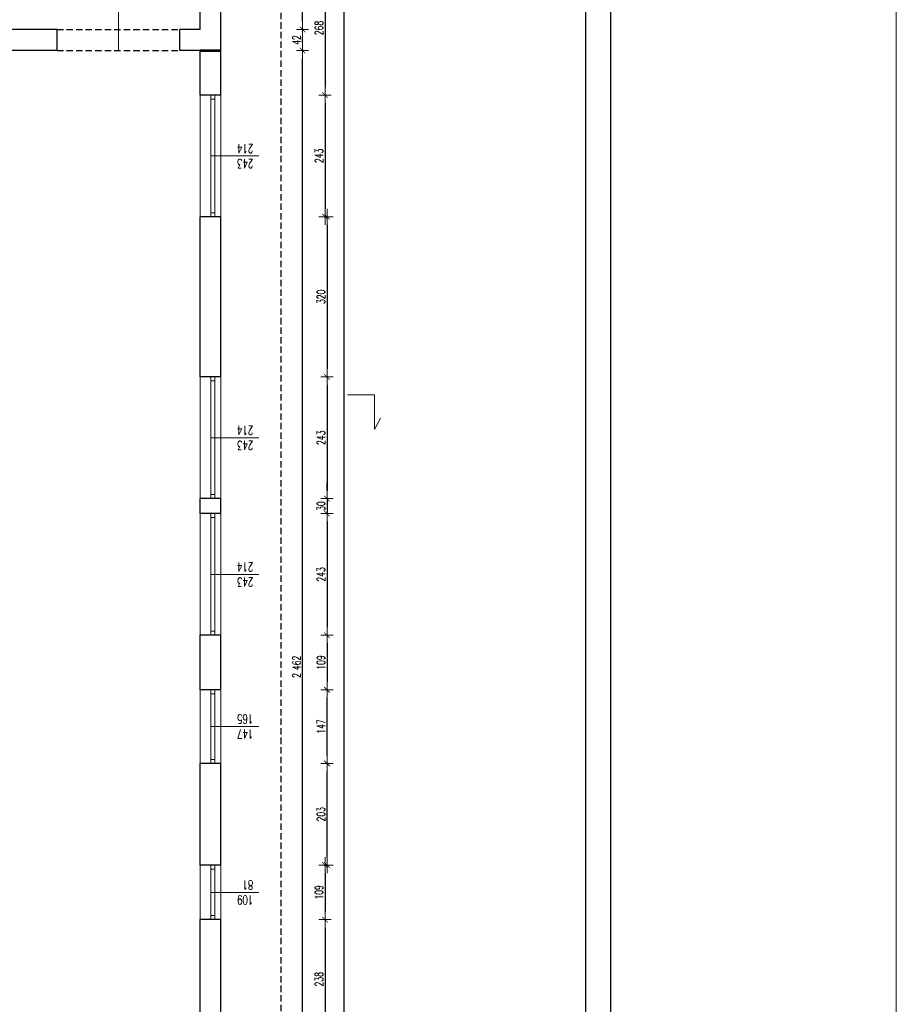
# Model space of a CAD drawing. Header units: millimetres. Extents: x -2948 to 78628, y 64669 to 215420.
# Tile 17 of 256: x 48481 to 50232, y 75048 to 77015. Entities that reach past the tile are written whole.
import ezdxf

# ---------------------------------------------------------------- set-up
doc = ezdxf.new("R2010")
doc.units = ezdxf.units.MM
doc.linetypes.add('HIDDEN', pattern=[9.525, 6.35, -3.175])
for name, color, linetype, lineweight in [('-stolarka', 103, 'Continuous', 13), ('1_OPIS_OKNA', 60, 'Continuous', 13), ('OPIS', 2, 'Continuous', 13), ('POMOC', 1, 'Continuous', 13), ('STOLARKA', 3, 'Continuous', 13), ('stolarka opis', 60, 'Continuous', 13), ('WYMIAR', 5, 'Continuous', 13), ('ŚCIANY', 7, 'Continuous', 30)]:
    doc.layers.add(name, color=color, linetype=linetype, lineweight=lineweight)
doc.layers.add('FORMATKA', color=7, linetype='Continuous')
doc.layers.add('pomocnicza', color=4, linetype='Continuous')
doc.styles.add('style2', font='romans.shx', dxfattribs={"width": 0.7})
doc.dimstyles.new('100', dxfattribs={"dimscale": 80, "dimtxt": 0.2, "dimasz": 0.2, "dimexe": 1.25, "dimexo": 0.625, "dimgap": 0.05, "dimtad": 1, "dimdec": 0, "dimdsep": 46, "dimlunit": 6, "dimtxsty": 'style2', "dimblk1": 'TICK', "dimblk2": 'TICK', "dimsah": 1, "dimcen": 0.2, "dimse1": 1, "dimse2": 1, "dimclrd": 256, "dimclrt": 2, "dimadec": 0, "dimazin": 0, "dimtfac": 1, "dimtdec": 0, "dimtix": 1, "dimtmove": 1, "dimatfit": 0, "dimldrblk": 'DOTSMALL', "dimfxl": 1, "dimtolj": 1, "dimtzin": 0, "dimarcsym": 0})

# ---------------------------------------------------------------- blocks, each defined once
blk = doc.blocks.new('TICK')
at = {"color": 5}
for p, q in [((-1, 0), (1, 0)), ((0, -0.75), (0, 0.75))]:
    blk.add_line(p, q, dxfattribs=at)
at = {"const_width": 0.1}
blk.add_lwpolyline([(-0.35, -0.35), (0.35, 0.35)], dxfattribs=at)
blk = doc.blocks.new('*D699')
at = {"layer": 'Defpoints', "color": 0, "ltscale": 2, "transparency": 16777216}
for p in [(48927.2, 77132.5), (48899.3, 76864.5), (49090.8, 76864.5)]:
    blk.add_point(p, dxfattribs=at)
at = {"layer": 'WYMIAR', "lineweight": -2, "ltscale": 2, "transparency": 16777216}
blk.add_line((49090.8, 77116.5), (49090.8, 76880.5), dxfattribs=at)
at = {"layer": 'WYMIAR', "lineweight": -2, "ltscale": 2, "transparency": 16777216, "xscale": 16, "yscale": 16, "zscale": 16}
for p, rotation in [((49090.8, 77132.5), 90), ((49090.8, 76864.5), 270)]:
    blk.add_blockref('TICK', p, dxfattribs=dict(at, rotation=rotation))
at = {"layer": 'WYMIAR', "color": 2, "ltscale": 2, "transparency": 16777216, "insert": (49078.8, 76998.5), "char_height": 16, "attachment_point": 5, "rotation": 90, "style": 'style2'}
blk.add_mtext('\\A1;268', dxfattribs=at)
blk = doc.blocks.new('_DotSmall')
at = {"layer": 'OPIS', "color": 0, "const_width": 0.5}
blk.add_lwpolyline([(-0.0625, 0, 1), (0.0625, 0, 1)], format="xyb", close=True, dxfattribs=at)
blk = doc.blocks.new('*D700')
at = {"layer": 'Defpoints', "color": 0, "ltscale": 2, "transparency": 16777216}
for p in [(48927.2, 76864.5), (48927.2, 76621.5), (49090.8, 76621.5)]:
    blk.add_point(p, dxfattribs=at)
at = {"layer": 'WYMIAR', "lineweight": -2, "ltscale": 2, "transparency": 16777216}
blk.add_line((49090.8, 76848.5), (49090.8, 76637.5), dxfattribs=at)
at = {"layer": 'WYMIAR', "lineweight": -2, "ltscale": 2, "transparency": 16777216, "xscale": 16, "yscale": 16, "zscale": 16}
for p, rotation in [((49090.8, 76864.5), 90), ((49090.8, 76621.5), 270)]:
    blk.add_blockref('TICK', p, dxfattribs=dict(at, rotation=rotation))
at = {"layer": 'WYMIAR', "color": 2, "ltscale": 2, "transparency": 16777216, "insert": (49078.8, 76743), "char_height": 16, "attachment_point": 5, "rotation": 90, "style": 'style2'}
blk.add_mtext('\\A1;243', dxfattribs=at)
blk = doc.blocks.new('*D701')
at = {"layer": 'Defpoints', "color": 0, "ltscale": 2, "transparency": 16777216}
for p in [(48931.2, 76621.5), (49094.8, 76301.5), (49106.1, 76301.5)]:
    blk.add_point(p, dxfattribs=at)
at = {"layer": 'WYMIAR', "lineweight": -2, "ltscale": 2, "transparency": 16777216}
blk.add_line((49094.8, 76605.5), (49094.8, 76317.5), dxfattribs=at)
at = {"layer": 'WYMIAR', "lineweight": -2, "ltscale": 2, "transparency": 16777216, "xscale": 16, "yscale": 16, "zscale": 16}
for p, rotation in [((49094.8, 76621.5), 90), ((49094.8, 76301.5), 270)]:
    blk.add_blockref('TICK', p, dxfattribs=dict(at, rotation=rotation))
at = {"layer": 'WYMIAR', "color": 2, "ltscale": 2, "transparency": 16777216, "insert": (49082.8, 76461.5), "char_height": 16, "attachment_point": 5, "rotation": 90, "style": 'style2'}
blk.add_mtext('\\A1;320', dxfattribs=at)
blk = doc.blocks.new('*D655')
at = {"layer": 'Defpoints', "color": 0, "ltscale": 2, "transparency": 16777216}
for p in [(49106.1, 76301.5), (49094.8, 76058.5), (49106.1, 76058.5)]:
    blk.add_point(p, dxfattribs=at)
at = {"layer": 'WYMIAR', "lineweight": -2, "ltscale": 2, "transparency": 16777216}
blk.add_line((49094.8, 76285.5), (49094.8, 76074.5), dxfattribs=at)
at = {"layer": 'WYMIAR', "lineweight": -2, "ltscale": 2, "transparency": 16777216, "xscale": 16, "yscale": 16, "zscale": 16}
for p, rotation in [((49094.8, 76301.5), 90), ((49094.8, 76058.5), 270)]:
    blk.add_blockref('TICK', p, dxfattribs=dict(at, rotation=rotation))
at = {"layer": 'WYMIAR', "color": 2, "ltscale": 2, "transparency": 16777216, "insert": (49082.8, 76180), "char_height": 16, "attachment_point": 5, "rotation": 90, "style": 'style2'}
blk.add_mtext('\\A1;243', dxfattribs=at)
blk = doc.blocks.new('*D656')
at = {"layer": 'Defpoints', "color": 0, "ltscale": 2, "transparency": 16777216}
for p in [(49106.1, 76058.5), (49094.8, 76028.5), (49106.1, 76028.5)]:
    blk.add_point(p, dxfattribs=at)
at = {"layer": 'WYMIAR', "lineweight": -2, "ltscale": 2, "transparency": 16777216}
for p, q in [((49094.8, 76074.5), (49094.8, 76090.5)), ((49094.8, 76058.5), (49094.8, 76028.5)), ((49094.8, 76012.5), (49094.8, 75996.5))]:
    blk.add_line(p, q, dxfattribs=at)
at = {"layer": 'WYMIAR', "lineweight": -2, "ltscale": 2, "transparency": 16777216, "xscale": 16, "yscale": 16, "zscale": 16}
for p, rotation in [((49094.8, 76058.5), 270), ((49094.8, 76028.5), 90)]:
    blk.add_blockref('TICK', p, dxfattribs=dict(at, rotation=rotation))
at = {"layer": 'WYMIAR', "color": 2, "ltscale": 2, "transparency": 16777216, "insert": (49082.8, 76043.5), "char_height": 16, "attachment_point": 5, "rotation": 90, "style": 'style2'}
blk.add_mtext('\\A1;30', dxfattribs=at)
blk = doc.blocks.new('*D657')
at = {"layer": 'Defpoints', "color": 0, "ltscale": 2, "transparency": 16777216}
for p in [(49106.1, 76028.5), (49094.8, 75785.5), (49106.1, 75785.5)]:
    blk.add_point(p, dxfattribs=at)
at = {"layer": 'WYMIAR', "lineweight": -2, "ltscale": 2, "transparency": 16777216}
blk.add_line((49094.8, 76012.5), (49094.8, 75801.5), dxfattribs=at)
at = {"layer": 'WYMIAR', "lineweight": -2, "ltscale": 2, "transparency": 16777216, "xscale": 16, "yscale": 16, "zscale": 16}
for p, rotation in [((49094.8, 76028.5), 90), ((49094.8, 75785.5), 270)]:
    blk.add_blockref('TICK', p, dxfattribs=dict(at, rotation=rotation))
at = {"layer": 'WYMIAR', "color": 2, "ltscale": 2, "transparency": 16777216, "insert": (49082.8, 75907), "char_height": 16, "attachment_point": 5, "rotation": 90, "style": 'style2'}
blk.add_mtext('\\A1;243', dxfattribs=at)
blk = doc.blocks.new('*D658')
at = {"layer": 'Defpoints', "color": 0, "ltscale": 2, "transparency": 16777216}
for p in [(49106.1, 75785.5), (49094.8, 75676.5), (49104.4, 75676.5)]:
    blk.add_point(p, dxfattribs=at)
at = {"layer": 'WYMIAR', "lineweight": -2, "ltscale": 2, "transparency": 16777216}
blk.add_line((49094.8, 75769.5), (49094.8, 75692.5), dxfattribs=at)
at = {"layer": 'WYMIAR', "lineweight": -2, "ltscale": 2, "transparency": 16777216, "xscale": 16, "yscale": 16, "zscale": 16}
for p, rotation in [((49094.8, 75785.5), 90), ((49094.8, 75676.5), 270)]:
    blk.add_blockref('TICK', p, dxfattribs=dict(at, rotation=rotation))
at = {"layer": 'WYMIAR', "color": 2, "ltscale": 2, "transparency": 16777216, "insert": (49082.8, 75731), "char_height": 16, "attachment_point": 5, "rotation": 90, "style": 'style2'}
blk.add_mtext('\\A1;109', dxfattribs=at)
blk = doc.blocks.new('*D659')
at = {"layer": 'Defpoints', "color": 0, "ltscale": 2, "transparency": 16777216}
for p in [(49092, 75326.5), (49090.8, 75217.5), (49092, 75217.5)]:
    blk.add_point(p, dxfattribs=at)
at = {"layer": 'WYMIAR', "lineweight": -2, "ltscale": 2, "transparency": 16777216}
blk.add_line((49090.8, 75310.5), (49090.8, 75233.5), dxfattribs=at)
at = {"layer": 'WYMIAR', "lineweight": -2, "ltscale": 2, "transparency": 16777216, "xscale": 16, "yscale": 16, "zscale": 16}
for p, rotation in [((49090.8, 75326.5), 90), ((49090.8, 75217.5), 270)]:
    blk.add_blockref('TICK', p, dxfattribs=dict(at, rotation=rotation))
at = {"layer": 'WYMIAR', "color": 2, "ltscale": 2, "transparency": 16777216, "insert": (49078.8, 75272), "char_height": 16, "attachment_point": 5, "rotation": 90, "style": 'style2'}
blk.add_mtext('\\A1;109', dxfattribs=at)
blk = doc.blocks.new('*D660')
at = {"layer": 'Defpoints', "color": 0, "ltscale": 2, "transparency": 16777216}
for p in [(49093.7, 75217.5), (49090.8, 74979.5), (49092, 74979.5)]:
    blk.add_point(p, dxfattribs=at)
at = {"layer": 'WYMIAR', "lineweight": -2, "ltscale": 2, "transparency": 16777216}
blk.add_line((49090.8, 75201.5), (49090.8, 74995.5), dxfattribs=at)
at = {"layer": 'WYMIAR', "lineweight": -2, "ltscale": 2, "transparency": 16777216, "xscale": 16, "yscale": 16, "zscale": 16}
for p, rotation in [((49090.8, 75217.5), 90), ((49090.8, 74979.5), 270)]:
    blk.add_blockref('TICK', p, dxfattribs=dict(at, rotation=rotation))
at = {"layer": 'WYMIAR', "color": 2, "ltscale": 2, "transparency": 16777216, "insert": (49078.8, 75098.5), "char_height": 16, "attachment_point": 5, "rotation": 90, "style": 'style2'}
blk.add_mtext('\\A1;238', dxfattribs=at)
blk = doc.blocks.new('*D734')
at = {"layer": 'Defpoints', "color": 0, "ltscale": 2, "transparency": 16777216}
for p in [(48927.2, 75529.5), (49094.8, 75529.5), (48927.2, 75326.5)]:
    blk.add_point(p, dxfattribs=at)
at = {"layer": 'WYMIAR', "lineweight": -2, "ltscale": 2, "transparency": 16777216}
blk.add_line((49094.8, 75342.5), (49094.8, 75513.5), dxfattribs=at)
at = {"layer": 'WYMIAR', "lineweight": -2, "ltscale": 2, "transparency": 16777216, "xscale": 16, "yscale": 16, "zscale": 16}
for p, rotation in [((49094.8, 75529.5), 90), ((49094.8, 75326.5), 270)]:
    blk.add_blockref('TICK', p, dxfattribs=dict(at, rotation=rotation))
at = {"layer": 'WYMIAR', "color": 2, "ltscale": 2, "transparency": 16777216, "insert": (49082.8, 75428), "char_height": 16, "attachment_point": 5, "rotation": 90, "style": 'style2'}
blk.add_mtext('\\A1;203', dxfattribs=at)
blk = doc.blocks.new('*D735')
at = {"layer": 'Defpoints', "color": 0, "ltscale": 2, "transparency": 16777216}
for p in [(48923.2, 75676.5), (49094.8, 75676.5), (48927.2, 75529.5)]:
    blk.add_point(p, dxfattribs=at)
at = {"layer": 'WYMIAR', "lineweight": -2, "ltscale": 2, "transparency": 16777216}
blk.add_line((49094.8, 75545.5), (49094.8, 75660.5), dxfattribs=at)
at = {"layer": 'WYMIAR', "lineweight": -2, "ltscale": 2, "transparency": 16777216, "xscale": 16, "yscale": 16, "zscale": 16}
for p, rotation in [((49094.8, 75676.5), 90), ((49094.8, 75529.5), 270)]:
    blk.add_blockref('TICK', p, dxfattribs=dict(at, rotation=rotation))
at = {"layer": 'WYMIAR', "color": 2, "ltscale": 2, "transparency": 16777216, "insert": (49082.8, 75603), "char_height": 16, "attachment_point": 5, "rotation": 90, "style": 'style2'}
blk.add_mtext('\\A1;147', dxfattribs=at)
blk = doc.blocks.new('*D1006')
at = {"layer": 'Defpoints', "color": 0, "ltscale": 2, "transparency": 16777216}
for p in [(48998.2, 83010.5), (48998.2, 73343.5), (49128.5, 73343.5)]:
    blk.add_point(p, dxfattribs=at)
at = {"layer": 'WYMIAR', "lineweight": -2, "ltscale": 2, "transparency": 16777216}
blk.add_line((49128.5, 82994.5), (49128.5, 73359.5), dxfattribs=at)
at = {"layer": 'WYMIAR', "lineweight": -2, "ltscale": 2, "transparency": 16777216, "xscale": 16, "yscale": 16, "zscale": 16}
for p, rotation in [((49128.5, 83010.5), 90), ((49128.5, 73343.5), 270)]:
    blk.add_blockref('TICK', p, dxfattribs=dict(at, rotation=rotation))
at = {"layer": 'WYMIAR', "color": 2, "ltscale": 2, "transparency": 16777216, "insert": (49116.5, 78177), "char_height": 16, "attachment_point": 5, "rotation": 90, "style": 'style2'}
blk.add_mtext('\\A1;9\xa0667', dxfattribs=at)
blk = doc.blocks.new('*D1013')
at = {"layer": 'Defpoints', "color": 0, "ltscale": 2, "transparency": 16777216}
for p in [(48841.6, 76953.5), (49045.9, 76953.5), (48841.6, 74491.5)]:
    blk.add_point(p, dxfattribs=at)
at = {"layer": 'WYMIAR', "lineweight": -2, "ltscale": 2, "transparency": 16777216}
blk.add_line((49045.9, 74507.5), (49045.9, 76937.5), dxfattribs=at)
at = {"layer": 'WYMIAR', "lineweight": -2, "ltscale": 2, "transparency": 16777216, "xscale": 16, "yscale": 16, "zscale": 16}
for p, rotation in [((49045.9, 76953.5), 90), ((49045.9, 74491.5), 270)]:
    blk.add_blockref('TICK', p, dxfattribs=dict(at, rotation=rotation))
at = {"layer": 'WYMIAR', "color": 2, "ltscale": 2, "transparency": 16777216, "insert": (49033.9, 75722.5), "char_height": 16, "attachment_point": 5, "rotation": 90, "style": 'style2'}
blk.add_mtext('\\A1;2\xa0462', dxfattribs=at)
blk = doc.blocks.new('*D1014')
at = {"layer": 'Defpoints', "color": 0, "ltscale": 2, "transparency": 16777216}
for p in [(48841.6, 76995.5), (49045.9, 76995.5), (48841.6, 76953.5)]:
    blk.add_point(p, dxfattribs=at)
at = {"layer": 'WYMIAR', "lineweight": -2, "ltscale": 2, "transparency": 16777216}
blk.add_line((49045.9, 76969.5), (49045.9, 76979.5), dxfattribs=at)
at = {"layer": 'WYMIAR', "lineweight": -2, "ltscale": 2, "transparency": 16777216, "xscale": 16, "yscale": 16, "zscale": 16}
for p, rotation in [((49045.9, 76995.5), 90), ((49045.9, 76953.5), 270)]:
    blk.add_blockref('TICK', p, dxfattribs=dict(at, rotation=rotation))
at = {"layer": 'WYMIAR', "color": 2, "ltscale": 2, "transparency": 16777216, "insert": (49033.9, 76974.5), "char_height": 16, "attachment_point": 5, "rotation": 90, "style": 'style2'}
blk.add_mtext('\\A1;42', dxfattribs=at)
blk = doc.blocks.new('*D1015')
at = {"layer": 'Defpoints', "color": 0, "ltscale": 2, "transparency": 16777216}
for p in [(48841.6, 77593.5), (49045.9, 77593.5), (48841.6, 76995.5)]:
    blk.add_point(p, dxfattribs=at)
at = {"layer": 'WYMIAR', "lineweight": -2, "ltscale": 2, "transparency": 16777216}
blk.add_line((49045.9, 77011.5), (49045.9, 77577.5), dxfattribs=at)
at = {"layer": 'WYMIAR', "lineweight": -2, "ltscale": 2, "transparency": 16777216, "xscale": 16, "yscale": 16, "zscale": 16}
for p, rotation in [((49045.9, 77593.5), 90), ((49045.9, 76995.5), 270)]:
    blk.add_blockref('TICK', p, dxfattribs=dict(at, rotation=rotation))
at = {"layer": 'WYMIAR', "color": 2, "ltscale": 2, "transparency": 16777216, "insert": (49033.9, 77294.5), "char_height": 16, "attachment_point": 5, "rotation": 90, "style": 'style2'}
blk.add_mtext('\\A1;598', dxfattribs=at)

msp = doc.modelspace()

# ---------------------------------------------------------------- linework, layer by layer
at = {"layer": '-stolarka'}
for p, q in [((48862.6, 76864.5), (48862.6, 76621.5)), ((48870.6, 76856.5), (48862.6, 76856.5)), ((48870.6, 76864.5), (48870.6, 76621.5)), ((48870.6, 76629.5), (48862.6, 76629.5)), ((48862.6, 76301.5), (48862.6, 76058.5)), ((48870.6, 76293.5), (48862.6, 76293.5)), ((48870.6, 76301.5), (48870.6, 76058.5)), ((48870.6, 76066.5), (48862.6, 76066.5)), ((48862.6, 76028.5), (48862.6, 75785.5)), ((48870.6, 76028.5), (48870.6, 75785.5)), ((48870.6, 76020.5), (48862.6, 76020.5)), ((48870.6, 75793.5), (48862.6, 75793.5)), ((48862.6, 75676.5), (48862.6, 75529.5)), ((48870.6, 75676.5), (48870.6, 75529.5)), ((48870.6, 75668.5), (48862.6, 75668.5)), ((48870.6, 75537.5), (48862.6, 75537.5)), ((48862.6, 75326.5), (48862.6, 75217.5)), ((48870.6, 75326.5), (48870.6, 75217.5)), ((48870.6, 75318.5), (48862.6, 75318.5)), ((48870.6, 75225.5), (48862.6, 75225.5))]:
    msp.add_line(p, q, dxfattribs=at)
at = {"layer": '1_OPIS_OKNA'}
for p, q in [((48958.9, 76180), (48862.6, 76180)), ((48958.9, 75907), (48862.6, 75907)), ((48958.9, 75603.5), (48862.6, 75603.5)), ((48958.9, 75272), (48862.6, 75272))]:
    msp.add_line(p, q, dxfattribs=at)
at = {"layer": 'FORMATKA', "ltscale": 2}
for points in [[(49661.2, 83447.1), (49661.2, 72947.1), (46691.2, 72947.1), (46691.2, 83447.1)], [(46741.2, 72997.1), (46741.2, 83392.1), (49611.2, 83392.1), (49611.2, 72997.1)]]:
    msp.add_lwpolyline(points, close=True, dxfattribs=at)
at = {"layer": 'POMOC'}
for p, q in [((48678.1, 76953.5), (48678.1, 77110.1)), ((48841.6, 76621.5), (48841.6, 76864.5)), ((48882.6, 76864.5), (48882.6, 76621.5)), ((48841.6, 76058.5), (48841.6, 76301.5)), ((48882.6, 76301.5), (48882.6, 76058.5)), ((48841.6, 75785.5), (48841.6, 76028.5)), ((48882.6, 76028.5), (48882.6, 75785.5)), ((48841.6, 75529.5), (48841.6, 75676.5)), ((48882.6, 75676.5), (48882.6, 75529.5)), ((48841.6, 75217.5), (48841.6, 75326.5)), ((48882.6, 75326.5), (48882.6, 75217.5))]:
    msp.add_line(p, q, dxfattribs=at)
at = {"layer": 'pomocnicza', "linetype": 'HIDDEN', "ltscale": 2}
for p, q in [((49002.6, 83010.5), (49002.6, 73343.5)), ((48555.6, 76995.5), (48800.6, 76995.5)), ((48555.6, 76953.5), (48800.6, 76953.5))]:
    msp.add_line(p, q, dxfattribs=at)
at = {"layer": 'STOLARKA', "color": 1, "lineweight": 53, "ltscale": 2}
msp.add_line((48841.6, 76953.5), (48882.6, 76953.5), dxfattribs=at)
at = {"layer": 'STOLARKA', "ltscale": 2}
for p, q in [((49135.8, 76266), (49189.8, 76266)), ((49189.8, 76266), (49189.8, 76196.3)), ((49189.8, 76196.3), (49201.7, 76219.4))]:
    msp.add_line(p, q, dxfattribs=at)
at = {"layer": 'stolarka opis'}
msp.add_line((48958.9, 76743), (48862.6, 76743), dxfattribs=at)
at = {"layer": 'WYMIAR', "color": 3, "ltscale": 2}
msp.add_lwpolyline([(35374.9, 64756.8), (35374.9, 95942.6), (50231.7, 95854.4), (50231.7, 64668.6)], close=True, dxfattribs=at)
at = {"layer": 'ŚCIANY', "ltscale": 2}
for p, q in [((48841.6, 76995.5), (48841.6, 77132.5)), ((48882.6, 76864.5), (48882.6, 77132.5)), ((48555.6, 76995.5), (47680.6, 76995.5)), ((48555.6, 76953.5), (48555.6, 76995.5)), ((48841.6, 76995.5), (48800.6, 76995.5)), ((48800.6, 76953.5), (48800.6, 76995.5)), ((48841.6, 76995.5), (48841.6, 77005.5)), ((48555.6, 76953.5), (47973.6, 76953.5)), ((48841.6, 76953.5), (48800.6, 76953.5)), ((48841.6, 76864.5), (48841.6, 76953.5)), ((48882.6, 76864.5), (48841.6, 76864.5)), ((48841.6, 76301.5), (48841.6, 76621.5)), ((48882.6, 76621.5), (48841.6, 76621.5)), ((48882.6, 76621.5), (48847.6, 76621.5)), ((48882.6, 76301.5), (48882.6, 76621.5)), ((48882.6, 76301.5), (48841.6, 76301.5)), ((48841.6, 76028.5), (48841.6, 76058.5)), ((48882.6, 76058.5), (48841.6, 76058.5)), ((48882.6, 76058.5), (48847.6, 76058.5)), ((48882.6, 76028.5), (48882.6, 76058.5)), ((48882.6, 76028.5), (48841.6, 76028.5)), ((48841.6, 75676.5), (48841.6, 75785.5)), ((48882.6, 75785.5), (48841.6, 75785.5)), ((48882.6, 75785.5), (48847.6, 75785.5)), ((48882.6, 75676.5), (48882.6, 75785.5)), ((48882.6, 75676.5), (48841.6, 75676.5)), ((48841.6, 75326.5), (48841.6, 75529.5)), ((48882.6, 75529.5), (48841.6, 75529.5)), ((48882.6, 75326.5), (48882.6, 75529.5)), ((48882.6, 75326.5), (48841.6, 75326.5)), ((48841.6, 74979.5), (48841.6, 75217.5)), ((48882.6, 75217.5), (48841.6, 75217.5)), ((48882.6, 74979.5), (48882.6, 75217.5)), ((48882.6, 75119.5), (48882.6, 75150.5))]:
    msp.add_line(p, q, dxfattribs=at)

# ---------------------------------------------------------------- texts
at = {"layer": '1_OPIS_OKNA', "ltscale": 0.2, "char_height": 18, "width": 280.137, "attachment_point": 1, "rotation": 179.9915, "style": 'style2'}
for s, insert in [('243\\P214', (48947.6, 76155.7)), ('243\\P214', (48947.6, 75882.7)), ('147\\P165', (48947.6, 75579.2)), ('109\\P81', (48947.6, 75247.7))]:
    msp.add_mtext(s, dxfattribs=dict(at, insert=insert))
at = {"layer": 'stolarka opis', "ltscale": 0.2, "insert": (48947.6, 76718.7), "char_height": 18, "width": 280.137, "attachment_point": 1, "rotation": 179.9915, "style": 'style2'}
msp.add_mtext('243\\P214', dxfattribs=at)

# ---------------------------------------------------------------- dimensions: what is measured, and where the dimension line sits
at = {"layer": 'WYMIAR', "ltscale": 2}
for base, p1, p2, angle, picture, middle in [((49128.5, 73343.5), (48998.2, 83010.5), (48998.2, 73343.5), 90, '*D1006', (49116.5, 78177)), ((49045.9, 77593.5), (48841.6, 76995.5), (48841.6, 77593.5), 90, '*D1015', (49033.9, 77294.5)), ((49090.8, 76864.5), (48927.2, 77132.5), (48899.3, 76864.5), 90, '*D699', (49078.8, 76998.5)), ((49045.9, 76995.5), (48841.6, 76953.5), (48841.6, 76995.5), 90, '*D1014', (49033.9, 76974.5)), ((49045.9, 76953.5), (48841.6, 74491.5), (48841.6, 76953.5), 90, '*D1013', (49033.9, 75722.5)), ((49090.8, 76621.5), (48927.2, 76864.5), (48927.2, 76621.5), 90, '*D700', (49078.8, 76743)), ((49094.8, 76301.5), (48931.2, 76621.5), (49106.1, 76301.5), 90, '*D701', (49082.8, 76461.5)), ((49094.8, 76058.5), (49106.1, 76301.5), (49106.1, 76058.5), 90, '*D655', (49082.8, 76180)), ((49094.8, 76028.5), (49106.1, 76058.5), (49106.1, 76028.5), 90, '*D656', (49082.8, 76043.5)), ((49094.8, 75785.5), (49106.1, 76028.5), (49106.1, 75785.5), 90, '*D657', (49082.8, 75907)), ((49094.8, 75676.5), (49106.1, 75785.5), (49104.4, 75676.5), 90, '*D658', (49082.8, 75731)), ((49094.8, 75676.5), (48927.2, 75529.5), (48923.2, 75676.5), 270, '*D735', (49082.8, 75603)), ((49090.8, 75217.5), (49092, 75326.5), (49092, 75217.5), 90, '*D659', (49078.8, 75272)), ((49090.8, 74979.5), (49093.7, 75217.5), (49092, 74979.5), 90, '*D660', (49078.8, 75098.5))]:
    dim = msp.add_linear_dim(base=base, p1=p1, p2=p2, angle=angle, dimstyle='100', dxfattribs=at)
    dim.commit()
    dim.dimension.update_dxf_attribs({"geometry": picture, "text_midpoint": middle})
dim = msp.add_aligned_dim(p1=(48927.2, 75326.5), p2=(48927.2, 75529.5), distance=-167.6, dimstyle='100', dxfattribs=at)
dim.commit()
dim.dimension.update_dxf_attribs({"geometry": '*D734', "text_midpoint": (49082.8, 75428)})

doc.saveas('drawing.dxf')
